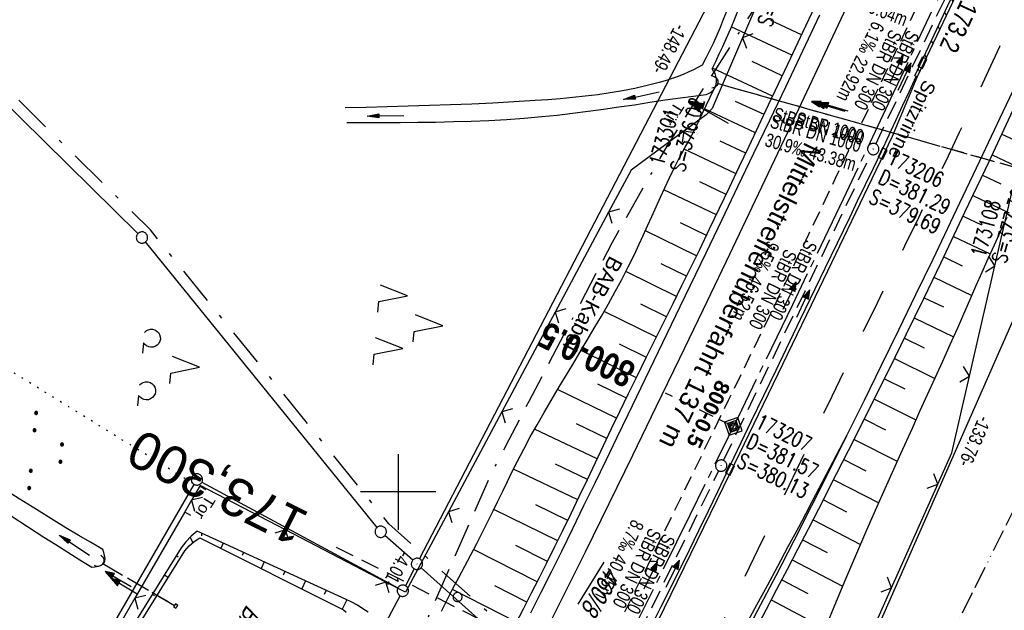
# Model space of a CAD drawing. Extents: x 508608 to 509338, y 452280 to 453218.
# Tile 27 of 29: x 509050 to 509180, y 452984 to 453063. Entities that reach past the tile are written whole.
import ezdxf
from ezdxf.enums import TextEntityAlignment as Align

# ---------------------------------------------------------------- set-up
doc = ezdxf.new("R2010")
doc.units = 0
doc.header["$LTSCALE"] = 10
doc.header["$MEASUREMENT"] = 0
for name, pattern in [('ACAD_ISO13W100', [36, 12, -3, 12, -3, 0, -3, 0, -3]), ('ACAD_ISO16W100', [73, 15, -6.5, 15, -6.5, 15, -7, 1, -7]), ('ACHSE', [5.5, 4, -0.5, 0.5, -0.5]), ('AUSGEZOGEN', [0]), ('LT00', [0]), ('LT02', [0.4, 0.2, -0.2]), ('LT03', [0.5, 0.3, -0.2]), ('LT08', [0.42, 0.2, -0.1, 0.02, -0.1]), ('LT11', [0.3, 0.2, -0.1]), ('LT12', [0.4, 0.3, -0.1]), ('LT17', [0.15, 0.1, -0.05]), ('PUNKTX2_STR', [0.6, 0.1, -0.5]), ('STRICHLINIE2', [0.375, 0.25, -0.125])]:
    doc.linetypes.add(name, pattern=pattern)
doc.layers.get('0').update_dxf_attribs({"linetype": 'LT00'})
for name, color, linetype in [('--EK_FBR', 250, 'LT00'), ('--EK_Halt-Pfeil', 4, 'LT00'), ('--EK_Haltung', 7, 'STRICHLINIE2'), ('--EK_Haltung-Text', 140, 'LT00'), ('--EK_RRB', 181, 'LT00'), ('--EK_Schacht-Text', 5, 'LT00'), ('--EK_ST-93-1', 30, 'LT17'), ('--EK_STATIONSZEICHEN', 19, 'LT00'), ('--EK_STATIONSZEICHEN_NR', 19, 'LT17'), ('--EL_DFK_AB_L', 21, 'LT00'), ('--EL_DFK_AB_P', 7, 'LT00'), ('--EL_Halt-Pfeil', 4, 'LT00'), ('--EL_Haltung', 182, 'STRICHLINIE2'), ('--EL_Haltung-Text', 182, 'LT00'), ('--EL_RRB', 181, 'LT00'), ('-AX-093', 35, 'ACHSE'), ('-ST-93-1', 250, 'LT00'), ('-STATIONSZEICHEN', 19, 'LT00'), ('-STATIONZEICHEN_NR', 19, 'LT00'), ('ABSTAND', 8, 'LT00'), ('BAB-KABEL', 220, 'ACAD_ISO16W100'), ('BAB-KABEL_TEXT', 221, 'Continuous'), ('DFK_AB_FLNR', 7, 'Continuous'), ('DFK_AB_L', 21, 'LT00'), ('DFK_AB_P', 7, 'LT00'), ('DFK_GZPKT', 250, 'LT00'), ('DFK_KATASTER', 250, 'LT00'), ('DFK_NUTZUNG', 250, 'LT00'), ('DFK_NUTZUNGSGRENZE', 70, 'PUNKTX2_STR'), ('DFK_VERMPKT', 252, 'LT00'), ('DL', 182, 'LT12'), ('DL_PFEIL', 201, 'LT00'), ('DL_TEXT', 182, 'LT00'), ('GASLTG', 250, 'ACAD_ISO13W100'), ('GEMEINDEGRENZE', 3, 'LT08'), ('MITTELSTREIFEN-Ü_LINIE', 250, 'LT11'), ('MITTELSTREIFEN-Ü_TEXT', 11, 'LT03'), ('PFEIL', 140, 'AUSGEZOGEN'), ('RINNE_TEXT', 11, 'Continuous'), ('SCHLITZRINNE', 182, 'LT00'), ('TOR_TEXT_B', 11, 'Continuous'), ('V119_AFBR_BAB', 250, 'LT00'), ('V119_BOESCH', 250, 'LT00'), ('V119_BOSCHUNG', 250, 'LT00'), ('V119_GRABEN', 250, 'LT00'), ('V119_KA_PRUF', 182, 'LT00'), ('V119_LD_MARK', 250, 'LT00'), ('V119_LG_MARK', 250, 'LT02'), ('V119_MOENCH', 182, 'LT00'), ('V119_RASTER', 250, 'LT00'), ('V119_RINNE', 182, 'LT00'), ('V119_SCHLITZR', 182, 'LT00'), ('V119_SINKK', 182, 'LT00'), ('V119_TOR', 10, 'LT00'), ('V119_UK_DURCH', 182, 'LT00'), ('V119_ZAUN', 40, 'LT00')]:
    doc.layers.add(name, color=color, linetype=linetype)
doc.styles.add('Arial', font='ARIAL.TTF')
doc.styles.add('Beschrift', font='ARIAL.TTF')
doc.styles.add('Haltungsbeschriftung', font='ARIAL.TTF', dxfattribs={"width": 0.75})
doc.styles.add('Knoten', font='ARIALBD.TTF', dxfattribs={"width": 0.8, "height": 1.8})
doc.styles.add('schachtbeschriftung', font='romans.shx', dxfattribs={"width": 0.75, "height": 2})
doc.styles.get("Standard").update_dxf_attribs({"font": 'ARIAL.TTF'})

# ---------------------------------------------------------------- blocks, each defined once
blk = doc.blocks.new('SYMB7010')
at = {"color": 0, "linetype": 'ByBlock'}
for points in [[(-0.031408, 0.499213), (-0.093728, 0.49134), (-0.15457, 0.475719), (-0.212975, 0.452595), (-0.268021, 0.422333), (-0.31884, 0.385411), (-0.36463, 0.342411), (-0.40467, 0.29401), (-0.438329, 0.240973), (-0.465074, 0.184136), (-0.484486, 0.124395), (-0.496256, 0.062692), (-0.5002, 0)], [(-0.5002, 0), (-0.496256, -0.062692), (-0.484486, -0.124395), (-0.465075, -0.184136), (-0.438329, -0.240973), (-0.404671, -0.29401), (-0.36463, -0.342411), (-0.31884, -0.385411), (-0.268021, -0.422333), (-0.212975, -0.452595), (-0.154571, -0.475719), (-0.093728, -0.49134), (-0.031408, -0.499213), (0.031408, -0.499213)], [(0.5002, 0), (0.496256, 0.062692), (0.484485, 0.124395), (0.465074, 0.184136), (0.438329, 0.240973), (0.40467, 0.29401), (0.36463, 0.342411), (0.31884, 0.385411), (0.268021, 0.422333), (0.212975, 0.452595), (0.15457, 0.475719), (0.093728, 0.49134), (0.031408, 0.499213), (-0.031408, 0.499213)], [(0.031408, -0.499213), (0.093728, -0.491341), (0.15457, -0.475719), (0.212975, -0.452595), (0.268021, -0.422333), (0.31884, -0.385411), (0.36463, -0.342411), (0.404671, -0.294011), (0.438329, -0.240974), (0.465075, -0.184136), (0.484486, -0.124395), (0.496256, -0.062692), (0.500201, 0)]]:
    blk.add_lwpolyline(points, dxfattribs=at)
blk = doc.blocks.new('SYMB0003')
at = {"color": 0, "linetype": 'ByBlock'}
for p, q in [((-0.015712, 0), (0.010166, 0.012015)), ((0, -0.021257), (-0.015712, 0)), ((0.010166, 0.012015), (0, -0.021257))]:
    blk.add_line(p, q, dxfattribs=at)
for points in [[(-0.031395, 0.499013), (-0.093691, 0.491144), (-0.154509, 0.475528), (-0.21289, 0.452414), (-0.267913, 0.422164), (-0.318712, 0.385257), (-0.364484, 0.342274), (-0.404509, 0.293893), (-0.438154, 0.240877), (-0.464888, 0.184062), (-0.484292, 0.124345), (-0.496058, 0.062667), (-0.5, 0)], [(-0.5, 0), (-0.496058, -0.062667), (-0.484292, -0.124345), (-0.464888, -0.184062), (-0.438154, -0.240877), (-0.404509, -0.293893), (-0.364485, -0.342274), (-0.318712, -0.385257), (-0.267914, -0.422164), (-0.21289, -0.452414), (-0.154509, -0.475529), (-0.093691, -0.491144), (-0.031395, -0.499014), (0.031395, -0.499014)], [(0.5, 0), (0.496057, 0.062667), (0.484292, 0.124345), (0.464888, 0.184062), (0.438153, 0.240877), (0.404509, 0.293893), (0.364484, 0.342274), (0.318712, 0.385257), (0.267913, 0.422164), (0.21289, 0.452414), (0.154509, 0.475528), (0.093691, 0.491144), (0.031395, 0.499013), (-0.031395, 0.499013)], [(0.031395, -0.499014), (0.093691, -0.491144), (0.154509, -0.475529), (0.21289, -0.452414), (0.267914, -0.422164), (0.318712, -0.385257), (0.364485, -0.342274), (0.404509, -0.293893), (0.438154, -0.240877), (0.464889, -0.184062), (0.484292, -0.124345), (0.496058, -0.062667), (0.5, 0)]]:
    blk.add_lwpolyline(points, dxfattribs=at)
blk = doc.blocks.new('SYMB7201')
at = {"color": 0, "linetype": 'ByBlock'}
for p, q in [((0, 0.385), (-0.11, 0.015)), ((-0.255, -0.385), (-0.115, -0.385)), ((0.445, -0.385), (0.585, -0.385))]:
    blk.add_line(p, q, dxfattribs=at)
for points in [[(0.25, 0.015), (0.11, 0.015), (0, 0.385)], [(-0.393816, -0.383308), (-0.416239, -0.362945), (-0.432849, -0.337617), (-0.442589, -0.308936), (-0.444836, -0.27873), (-0.439449, -0.248923), (-0.426769, -0.221415), (-0.407606, -0.197958), (-0.38318, -0.180047), (-0.355047, -0.168823), (-0.325, -0.165), (-0.294953, -0.168823), (-0.26682, -0.180047), (-0.242394, -0.197959), (-0.223231, -0.221415), (-0.210551, -0.248923), (-0.205164, -0.27873), (-0.207411, -0.308936), (-0.21715, -0.337617), (-0.233761, -0.362945), (-0.256184, -0.383308)], [(0.306185, -0.383308), (0.283761, -0.362945), (0.267151, -0.337617), (0.257411, -0.308936), (0.255164, -0.27873), (0.260552, -0.248923), (0.273231, -0.221415), (0.292394, -0.197958), (0.31682, -0.180047), (0.344953, -0.168823), (0.375, -0.165), (0.405047, -0.168823), (0.43318, -0.180047), (0.457606, -0.197959), (0.476769, -0.221415), (0.489449, -0.248923), (0.494836, -0.27873), (0.492589, -0.308936), (0.48285, -0.337617), (0.466239, -0.362945), (0.443816, -0.383308)]]:
    blk.add_lwpolyline(points, dxfattribs=at)
blk = doc.blocks.new('SYMB7111')
at = {"color": 0, "linetype": 'ByBlock'}
for p, q in [((-0.13, 0.202919), (-0.13, 0.177081)), ((-0.125, 0.172895), (-0.125, 0.207105)), ((-0.12, 0.209164), (-0.12, 0.170836)), ((-0.115, 0.170204), (-0.115, 0.209796)), ((-0.11, 0.209164), (-0.11, 0.170836)), ((-0.105, 0.172895), (-0.105, 0.207105)), ((-0.1, 0.202919), (-0.1, 0.177081)), ((-0.095, 0.189874), (-0.095, 0.190146)), ((0.1, 0.202919), (0.1, 0.177081)), ((0.105, 0.172895), (0.105, 0.207105)), ((0.11, 0.209164), (0.11, 0.170836)), ((0.115, 0.170204), (0.115, 0.209796)), ((0.12, 0.209164), (0.12, 0.170836)), ((0.125, 0.172895), (0.125, 0.207105)), ((0.13, 0.202919), (0.13, 0.177081)), ((0.135, 0.189874), (0.135, 0.190146)), ((-0.515, -0.177081), (-0.515, -0.202919)), ((-0.51, -0.207105), (-0.51, -0.172895)), ((-0.505, -0.170836), (-0.505, -0.209164)), ((-0.5, -0.209796), (-0.5, -0.170204)), ((-0.495, -0.170836), (-0.495, -0.209164)), ((-0.49, -0.207105), (-0.49, -0.172895)), ((-0.485, -0.177081), (-0.485, -0.202919)), ((-0.48, -0.190126), (-0.48, -0.189854)), ((-0.285, -0.177081), (-0.285, -0.202919)), ((-0.28, -0.207105), (-0.28, -0.172895)), ((-0.275, -0.170836), (-0.275, -0.209164)), ((-0.27, -0.209796), (-0.27, -0.170204)), ((-0.265, -0.170836), (-0.265, -0.209164)), ((-0.26, -0.207105), (-0.26, -0.172895)), ((-0.255, -0.177081), (-0.255, -0.202919)), ((-0.25, -0.190126), (-0.25, -0.189854)), ((0.255, -0.177081), (0.255, -0.202919)), ((0.26, -0.207105), (0.26, -0.172895)), ((0.265, -0.170836), (0.265, -0.209164)), ((0.27, -0.209796), (0.27, -0.170204)), ((0.275, -0.170836), (0.275, -0.209164)), ((0.28, -0.207105), (0.28, -0.172895)), ((0.285, -0.177081), (0.285, -0.202919)), ((0.29, -0.190126), (0.29, -0.189854)), ((0.485, -0.177081), (0.485, -0.202919)), ((0.49, -0.207105), (0.49, -0.172895)), ((0.495, -0.170836), (0.495, -0.209164)), ((0.5, -0.209796), (0.5, -0.170204)), ((0.505, -0.170836), (0.505, -0.209164)), ((0.51, -0.207105), (0.51, -0.172895)), ((0.515, -0.177081), (0.515, -0.202919)), ((0.52, -0.190126), (0.52, -0.189854))]:
    blk.add_line(p, q, dxfattribs=at)
for points in [[(-0.095, 0.19), (-0.096981, 0.198678), (-0.10253, 0.205637), (-0.11055, 0.209499), (-0.11945, 0.209499), (-0.12747, 0.205637), (-0.133019, 0.198678), (-0.135, 0.19), (-0.133019, 0.181322), (-0.12747, 0.174363), (-0.11945, 0.170501), (-0.11055, 0.170501), (-0.10253, 0.174363), (-0.096981, 0.181322), (-0.095, 0.19)], [(0.135, 0.19), (0.133019, 0.198678), (0.12747, 0.205637), (0.11945, 0.209499), (0.11055, 0.209499), (0.10253, 0.205637), (0.096981, 0.198678), (0.095, 0.19), (0.096981, 0.181322), (0.10253, 0.174363), (0.11055, 0.170501), (0.11945, 0.170501), (0.12747, 0.174363), (0.133019, 0.181322), (0.135, 0.19)], [(-0.48, -0.19), (-0.481981, -0.181322), (-0.48753, -0.174363), (-0.49555, -0.170501), (-0.50445, -0.170501), (-0.51247, -0.174363), (-0.518019, -0.181322), (-0.52, -0.19), (-0.518019, -0.198678), (-0.51247, -0.205637), (-0.50445, -0.209499), (-0.49555, -0.209499), (-0.48753, -0.205637), (-0.481981, -0.198678), (-0.48, -0.19)], [(-0.25, -0.19), (-0.251981, -0.181322), (-0.25753, -0.174363), (-0.26555, -0.170501), (-0.27445, -0.170501), (-0.28247, -0.174363), (-0.288019, -0.181322), (-0.29, -0.19), (-0.288019, -0.198678), (-0.28247, -0.205637), (-0.27445, -0.209499), (-0.26555, -0.209499), (-0.25753, -0.205637), (-0.251981, -0.198678), (-0.25, -0.19)], [(0.29, -0.19), (0.288019, -0.181322), (0.28247, -0.174363), (0.27445, -0.170501), (0.26555, -0.170501), (0.25753, -0.174363), (0.251981, -0.181322), (0.25, -0.19), (0.251981, -0.198678), (0.25753, -0.205637), (0.26555, -0.209499), (0.27445, -0.209499), (0.28247, -0.205637), (0.288019, -0.198678), (0.29, -0.19)], [(0.52, -0.19), (0.518019, -0.181322), (0.51247, -0.174363), (0.50445, -0.170501), (0.49555, -0.170501), (0.48753, -0.174363), (0.481981, -0.181322), (0.48, -0.19), (0.481981, -0.198678), (0.48753, -0.205637), (0.49555, -0.209499), (0.50445, -0.209499), (0.51247, -0.205637), (0.518019, -0.198678), (0.52, -0.19)]]:
    blk.add_lwpolyline(points, dxfattribs=at)
blk = doc.blocks.new('SYMB7221')
at = {"color": 0, "linetype": 'ByBlock'}
for p, q in [((0, 0.435), (-0.11, 0.065)), ((0.11, 0.065), (0, 0.435)), ((0.25, 0.065), (0.11, 0.065)), ((-0.35, -0.065), (-0.46, -0.435)), ((0.35, -0.065), (0.24, -0.435))]:
    blk.add_line(p, q, dxfattribs=at)
for points in [[(-0.1, -0.435), (-0.24, -0.435), (-0.35, -0.065)], [(0.6, -0.435), (0.46, -0.435), (0.35, -0.065)]]:
    blk.add_lwpolyline(points, dxfattribs=at)
blk = doc.blocks.new('Pfreil3')
at = {"layer": 'PFEIL'}
blk.add_hatch(color=256, dxfattribs=at).paths.add_polyline_path([(-1.55, 0.27), (-1.55, -0.27), (0, 0)])
for p, q in [((-1.55, 0), (-4.83, 0)), ((-1.55, -0.27), (-1.55, 0.27)), ((-1.55, 0.27), (0, 0)), ((0, 0), (-1.55, -0.27))]:
    blk.add_line(p, q, dxfattribs=at)
blk = doc.blocks.new('SYMB0070')
at = {"color": 0, "linetype": 'ByBlock'}
for p, q in [((-0.5, 0), (0.2, 0)), ((0.5, 0), (0.2, 0.1)), ((0.2, 0.1), (0.2, 0)), ((0.468, 0), (0.21, 0.086)), ((0.21, 0.086), (0.21, -0.086)), ((0.21, -0.086), (0.468, 0)), ((0.22, -0.072), (0.437, 0)), ((0.23, -0.058), (0.405, 0)), ((0.24, -0.045), (0.374, 0)), ((0.342, 0), (0.25, 0.031)), ((0.25, 0.031), (0.25, -0.031)), ((0.25, -0.031), (0.342, 0)), ((0.26, -0.017), (0.31, 0)), ((0.27, -0.003), (0.279, 0))]:
    blk.add_line(p, q, dxfattribs=at)
for points in [[(0.2, 0), (0.2, -0.1), (0.5, 0)], [(0.437, 0), (0.22, 0.072), (0.22, -0.072)], [(0.405, 0), (0.23, 0.058), (0.23, -0.058)], [(0.374, 0), (0.24, 0.045), (0.24, -0.045)], [(0.31, 0), (0.26, 0.017), (0.26, -0.017)], [(0.279, 0), (0.27, 0.003), (0.27, -0.003)]]:
    blk.add_lwpolyline(points, dxfattribs=at)
blk = doc.blocks.new('SYMB0024')
at = {"color": 0, "linetype": 'ByBlock'}
for p, q in [((-0.5, 0.5), (0, 0)), ((0, 0), (0.5, 0.5))]:
    blk.add_line(p, q, dxfattribs=at)
blk = doc.blocks.new('SYMB0652')
at = {"color": 0, "linetype": 'ByBlock'}
blk.add_lwpolyline([(-0.15, -0.075), (0.15, -0.075), (0.15, 0.075), (-0.15, 0.075), (-0.15, -0.075)], dxfattribs=at)
blk = doc.blocks.new('SYMB1107')
at = {"color": 0, "linetype": 'ByBlock'}
for points in [[(-0.2, 0), (-0.196157, 0.039018), (-0.184776, 0.076537), (-0.166294, 0.111114), (-0.141421, 0.141421), (-0.111114, 0.166294), (-0.076537, 0.184776), (-0.039018, 0.196157), (0, 0.2)], [(0, 0.2), (0.039018, 0.196157), (0.076537, 0.184776), (0.111114, 0.166294), (0.141421, 0.141421), (0.166294, 0.111114), (0.184776, 0.076537), (0.196157, 0.039018), (0.2, 0)]]:
    blk.add_lwpolyline(points, dxfattribs=at)
blk = doc.blocks.new('Netzknoten_SYMB')
at = {"flags": 128}
blk.add_lwpolyline([(0, -0.864), (0.864, 0), (0, 0.864), (-0.864, 0)], close=True, dxfattribs=at)
blk.add_circle((0, 0), 0.36)

msp = doc.modelspace()

# ---------------------------------------------------------------- hatches: boundary and pattern name
at = {"layer": 'SCHLITZRINNE'}
h = msp.add_hatch(dxfattribs=at)
h.set_pattern_fill('ANSI31', color=256, scale=13, angle=251.6735466, style=0)
h.paths.add_polyline_path([(509185.77, 453091.64), (509185.41, 453091.8), (509184.16, 453089.06), (509182.48, 453085.37), (509180.79, 453081.69), (509179.11, 453078), (509177.41, 453074.32), (509176.62, 453072.62), (509176.97, 453072.46), (509181.23, 453081.66)])
h.paths.add_polyline_path([(509176.41, 453071.23), (509176.05, 453071.4), (509175.7, 453070.64), (509175.66, 453070.54), (509176.01, 453070.38), (509176.04, 453070.43)])
h.paths.add_polyline_path([(509175.44, 453069.16), (509175.09, 453069.32), (509174.25, 453067.54), (509172.79, 453064.43), (509171.33, 453061.33), (509169.87, 453058.23), (509169.55, 453057.55), (509169.88, 453057.39)])
h.paths.add_polyline_path([(509169.31, 453056.17), (509168.97, 453056.33), (509168.4, 453055.12), (509168.57, 453055.04), (509168.73, 453054.96)])

# ---------------------------------------------------------------- linework, layer by layer
at = {"layer": '--EK_FBR'}
for points in [[(509117.58, 452983.99), (509118.94, 452986.71), (509120.3, 452989.43), (509121.65, 452992.16), (509123.13, 452995.17), (509124.6, 452998.19), (509126.07, 453001.21), (509127.53, 453004.23), (509128.99, 453007.25), (509130.45, 453010.28), (509133.88, 453017.42), (509137.32, 453024.56), (509140.76, 453031.7), (509142.88, 453036.09), (509144.99, 453040.49), (509147.1, 453044.88), (509149.21, 453049.28), (509151.31, 453053.68), (509153.58, 453058.45), (509155.83, 453063.22)], [(509146.05, 452981.3), (509147.64, 452984.33), (509150.03, 452988.95), (509152.41, 452993.57), (509154.76, 452998.2), (509157.1, 453002.85), (509159.42, 453007.5)]]:
    msp.add_lwpolyline(points, dxfattribs=at)
at = {"layer": '--EK_FBR', "color": 2}
msp.add_lwpolyline([(509159.42, 453007.5), (509161.72, 453012.16), (509164.01, 453016.82), (509166.29, 453021.5), (509168.55, 453026.17), (509170.81, 453030.86), (509173.92, 453037.36), (509177.02, 453043.87), (509180.11, 453050.39), (509183.17, 453056.92)], dxfattribs=at)
at = {"layer": '--EK_Haltung'}
for p, q in [((509163.23, 453046.1), (509172.43, 453065.44)), ((509182.57, 453042.74), (509142.26, 453054.1)), ((509143.09, 453004.17), (509162.58, 453044.75)), ((509125.34, 452967.82), (509142.44, 453002.82)), ((509060.92, 452990.51), (509070.4, 452984.98))]:
    msp.add_line(p, q, dxfattribs=at)
at = {"layer": '--EK_RRB'}
msp.add_lwpolyline([(509096.03, 452984.06), (509095.33, 452984.54), (509094.61, 452984.99), (509093.87, 452985.4), (509093.11, 452985.77), (509073.39, 452994.8), (509072.61, 452994.13), (509071.9, 452993.39), (509071.27, 452992.59), (509064.35, 452981.44)], dxfattribs=at)
at = {"layer": '--EK_ST-93-1', "ltscale": 2.5}
msp.add_line((509127.58, 452974.71), (509091.82, 452992.65), dxfattribs=at)
at = {"layer": '--EK_STATIONSZEICHEN_NR', "ltscale": 2}
msp.add_line((509144.39, 453008.68), (509135.4, 453013.07), dxfattribs=at)
at = {"layer": '--EL_DFK_AB_L'}
for p, q in [((509102.84, 452991.13), (509170.68, 453121.53)), ((509147.49, 452945.65), (509200.73, 453066.72)), ((509052.16, 452964.96), (509072.99, 453001.01)), ((509074.02, 453001.3), (509099.96, 452987.28)), ((509102.14, 452989.81), (509100.97, 452987.58)), ((509134.4, 452961.88), (509103.05, 452989.97)), ((509080.33, 452949.06), (509100.27, 452986.26))]:
    msp.add_line(p, q, dxfattribs=at)
at = {"layer": '--EL_Haltung'}
for p, q in [((509163.23, 453046.1), (509172.43, 453065.44)), ((509182.57, 453042.74), (509142.26, 453054.1)), ((509143.09, 453004.17), (509162.58, 453044.75)), ((509125.34, 452967.82), (509142.44, 453002.82)), ((509060.92, 452990.51), (509070.4, 452984.98))]:
    msp.add_line(p, q, dxfattribs=at)
at = {"layer": '--EL_RRB'}
msp.add_lwpolyline([(509096.03, 452984.06), (509095.33, 452984.54), (509094.61, 452984.99), (509093.87, 452985.4), (509093.11, 452985.77), (509073.39, 452994.8), (509072.61, 452994.13), (509071.9, 452993.39), (509071.27, 452992.59), (509064.35, 452981.44)], dxfattribs=at)
at = {"layer": '-AX-093', "ltscale": 0.2}
msp.add_lwpolyline([(509172.12, 453066.87), (509165.55, 453052.82), (509158.91, 453038.8), (509152.21, 453024.81), (509145.45, 453010.85), (509138.63, 452996.92), (509131.74, 452983.02), (509124.78, 452969.15), (509117.76, 452955.32), (509111.16, 452942.5), (509104, 452928.73), (509096.77, 452915.01), (509089.47, 452901.32), (509082.1, 452887.67), (509074.66, 452874.06), (509067.14, 452860.49), (509059.56, 452846.96), (509051.91, 452833.46), (509044.19, 452820.01), (509036.4, 452806.6), (509028.54, 452793.22), (509020.61, 452779.89), (509012.61, 452766.6), (509004.55, 452753.35)], dxfattribs=at)
at = {"layer": 'BAB-KABEL', "ltscale": 0.03, "flags": 128}
msp.add_lwpolyline([(509190.65, 453157.76), (509176.33, 453125.19), (509165.06, 453100.23), (509153.55, 453075.09), (509148.01, 453065.44), (509135.55, 453045.81), (509128.34, 453033.07), (509117.31, 453012), (509114.66, 453006.92), (509112.34, 453002.5), (509098.17, 452970.21), (509087.82, 452945.93), (509068.41, 452910.7), (509057.01, 452890.43), (509045.18, 452869.95), (509035.91, 452855), (509027.04, 452839.79), (508937.35, 452697.26), (508924.42, 452675.35), (508908.21, 452648.44), (508891.3, 452622.22), (508871.47, 452591.87), (508849.05, 452558.76), (508826.97, 452526.86), (508801.72, 452487.7), (508789.67, 452493.61), (508767.91, 452468.51), (508776.27, 452454.53), (508770.9, 452446.66), (508758.42, 452428.43), (508739.68, 452403.76), (508729.29, 452388.82), (508718.54, 452373.23), (508713.23, 452365.42)], dxfattribs=at)
at = {"layer": 'DFK_AB_L'}
for p, q in [((509102.84, 452991.13), (509170.68, 453121.53)), ((509147.49, 452945.65), (509200.73, 453066.72)), ((509052.16, 452964.96), (509072.99, 453001.01)), ((509074.02, 453001.3), (509099.96, 452987.28)), ((509102.14, 452989.81), (509100.97, 452987.58)), ((509134.4, 452961.88), (509103.05, 452989.97)), ((509080.33, 452949.06), (509100.27, 452986.26))]:
    msp.add_line(p, q, dxfattribs=at)
at = {"layer": 'DFK_KATASTER'}
for p, q in [((509025.79, 453073.39), (509065.56, 453034.24)), ((509097.23, 452995.31), (509066.56, 453033.13)), ((509101.93, 452990.97), (509098.26, 452994.23))]:
    msp.add_line(p, q, dxfattribs=at)
at = {"layer": 'DFK_NUTZUNGSGRENZE', "ltscale": 0.2}
msp.add_line((509072.8, 453001.14), (508998.58, 453047.03), dxfattribs=at)
at = {"layer": 'DL'}
for p, q in [((509182.57, 453042.74), (509142.26, 453054.1)), ((509060.92, 452990.51), (509070.4, 452984.98))]:
    msp.add_line(p, q, dxfattribs=at)
at = {"layer": 'GASLTG', "ltscale": 0.025, "flags": 128}
msp.add_lwpolyline([(509226.79, 453135.43), (509237.82, 453121.89), (509240.24, 453119.27), (509241.22, 453115.74), (509239.95, 453112.7), (509210.11, 453054.13), (509188.06, 453010.87), (509170.98, 452976.53), (509152.69, 452940.89), (509135.88, 452907.72), (509116.92, 452864.45), (509106.4, 452843.36), (509102.71, 452835.21), (509092.6, 452810.94), (509087.26, 452801.17), (509068.23, 452761.71), (509055.97, 452732.48), (509035.03, 452684.33), (509019.67, 452648.58), (509006.01, 452617.99), (508993.89, 452590.51), (508979.72, 452560.34), (508968.55, 452534.82), (508961.63, 452518.91), (508951.17, 452494.56), (508923.79, 452434.72), (508907.28, 452394.98), (508899.54, 452376.18), (508889.01, 452350.91), (508877.03, 452320.58)], dxfattribs=at)
at = {"layer": 'GEMEINDEGRENZE', "ltscale": 2.5, "flags": 128}
msp.add_lwpolyline([(509218.57, 452873.28), (509215.54, 452876.09), (509168.62, 452920.03), (509151.23, 452942.12), (509148.39, 452945.86), (509136.07, 452962.4), (509103.49, 452991.59), (509098.79, 452995.77), (509067.2, 453034.72), (509026.27, 453075.03), (509012.82, 453086.29)], dxfattribs=at)
at = {"layer": 'MITTELSTREIFEN-Ü_LINIE', "flags": 128}
msp.add_lwpolyline([(509182.44, 453094.2), (509180.99, 453091.02), (509179.54, 453087.83), (509178.08, 453084.65), (509176.63, 453081.46), (509175.17, 453078.28), (509173.71, 453075.1), (509172.24, 453071.92), (509170.71, 453068.63), (509169.16, 453065.35), (509167.62, 453062.06), (509166.07, 453058.78), (509164.51, 453055.51), (509162.95, 453052.23), (509161.4, 453048.95), (509159.64, 453045.24), (509157.87, 453041.54), (509156.11, 453037.83), (509154.34, 453034.13), (509152.57, 453030.43), (509150.8, 453026.73), (509149.03, 453023.07), (509147.25, 453019.41), (509145.47, 453015.75), (509143.69, 453012.1), (509141.91, 453008.44), (509140.13, 453004.79), (509138.36, 453001.16), (509136.6, 452997.54), (509134.83, 452993.92), (509133.06, 452990.3), (509131.28, 452986.69), (509129.31, 452982.69), (509127.33, 452978.69), (509125.33, 452974.7), (509123.34, 452970.71)], dxfattribs=at)
at = {"layer": 'SCHLITZRINNE'}
msp.add_lwpolyline([(509168.73, 453054.96), (509176.04, 453070.43), (509181.23, 453081.66), (509186.19, 453092.56)], dxfattribs=at)
at = {"layer": 'V119_AFBR_BAB'}
for points in [[(509117.58, 452983.99), (509118.94, 452986.71), (509120.3, 452989.43), (509121.65, 452992.16), (509123.13, 452995.17), (509124.6, 452998.19), (509126.07, 453001.21), (509127.53, 453004.23), (509128.99, 453007.25), (509130.45, 453010.28), (509133.88, 453017.42), (509137.32, 453024.56), (509140.76, 453031.7), (509142.88, 453036.09), (509144.99, 453040.49), (509147.1, 453044.88), (509149.21, 453049.28), (509151.31, 453053.68), (509153.58, 453058.45), (509155.83, 453063.22)], [(509146.05, 452981.3), (509147.64, 452984.33), (509150.03, 452988.95), (509152.41, 452993.57), (509154.76, 452998.2), (509157.1, 453002.85), (509159.42, 453007.5)]]:
    msp.add_lwpolyline(points, dxfattribs=at)
at = {"layer": 'V119_AFBR_BAB', "color": 0}
msp.add_lwpolyline([(509159.42, 453007.5), (509161.72, 453012.16), (509164.01, 453016.82), (509166.29, 453021.5), (509168.55, 453026.17), (509170.81, 453030.86), (509173.92, 453037.36), (509177.02, 453043.87), (509180.11, 453050.39), (509183.17, 453056.92)], dxfattribs=at)
at = {"layer": 'V119_BOESCH'}
for points in [[(509115.54, 452982.48), (509116.59, 452984.51), (509117.63, 452986.55), (509118.67, 452988.59), (509119.7, 452990.63), (509120.72, 452992.68), (509121.82, 452994.91), (509122.9, 452997.15), (509123.98, 452999.4), (509125.05, 453001.65), (509126.12, 453003.9), (509127.19, 453006.14), (509128.26, 453008.39), (509129.34, 453010.64), (509130.5, 453013.03), (509131.67, 453015.42), (509132.85, 453017.81), (509134.03, 453020.19), (509135.21, 453022.57), (509136.4, 453024.96), (509137.57, 453027.34), (509138.75, 453029.73), (509139.92, 453032.12), (509141.24, 453034.85), (509142.56, 453037.59), (509143.86, 453040.33), (509145.16, 453043.07), (509146.46, 453045.82), (509147.75, 453048.56), (509149.05, 453051.31), (509150.34, 453054.06), (509151.97, 453057.5), (509153.59, 453060.93), (509155.22, 453064.37)], [(509105.73, 452984.19), (509106.49, 452985.7), (509107.26, 452987.2), (509108.05, 452988.69), (509108.84, 452990.18), (509109.62, 452991.68), (509110.41, 452993.17), (509111.18, 452994.68), (509111.94, 452996.18), (509112.58, 452997.49), (509113.21, 452998.79), (509113.84, 453000.1), (509114.47, 453001.41), (509115.11, 453002.71), (509115.76, 453004.01), (509116.62, 453005.66), (509117.5, 453007.29), (509118.4, 453008.91), (509119.32, 453010.52), (509120.26, 453012.13), (509121.2, 453013.72), (509122.16, 453015.32), (509123.12, 453016.91), (509124.07, 453018.5), (509125.03, 453020.1), (509125.97, 453021.7), (509126.91, 453023.3), (509127.83, 453024.91), (509128.73, 453026.54), (509129.61, 453028.17), (509130.46, 453029.81), (509131.28, 453031.48), (509131.88, 453032.73), (509132.46, 453033.98), (509133.03, 453035.24), (509133.59, 453036.51), (509134.16, 453037.77), (509134.72, 453039.04), (509135.3, 453040.3), (509135.89, 453041.55), (509136.5, 453042.79), (509137.13, 453044.03), (509137.57, 453044.86), (509138.02, 453045.7), (509138.47, 453046.53), (509138.92, 453047.37), (509139.35, 453048.21), (509139.77, 453049.06), (509141.79, 453053.31)], [(509147.35, 452981.8), (509148.75, 452984.46), (509150.14, 452987.12), (509151.53, 452989.78), (509152.92, 452992.44), (509154.31, 452995.1), (509155.69, 452997.77), (509158.05, 453002.39), (509160.4, 453007.02), (509162.72, 453011.66), (509165.03, 453016.31), (509167.31, 453020.97), (509169.58, 453025.64), (509171.83, 453030.32), (509175.04, 453037.05), (509178.23, 453043.8), (509181.38, 453050.56)], [(509180.6, 453036.36), (509179.74, 453034.55), (509178.9, 453032.72), (509178.08, 453030.89), (509177.26, 453029.06), (509176.45, 453027.22), (509175.65, 453025.38), (509174.84, 453023.54), (509174.03, 453021.7), (509173.04, 453019.48), (509172.05, 453017.27), (509171.05, 453015.06), (509170.04, 453012.85), (509169.03, 453010.64), (509168.03, 453008.43), (509166.51, 453005.06), (509165, 453001.69), (509163.5, 452998.32), (509162.02, 452994.93), (509160.55, 452991.54), (509159.1, 452988.15), (509157.68, 452984.74), (509156.84, 452982.72)], [(509096.03, 452984.06), (509095.33, 452984.54), (509094.61, 452984.99), (509093.87, 452985.4), (509093.11, 452985.77), (509073.39, 452994.8), (509072.61, 452994.13), (509071.9, 452993.39), (509071.27, 452992.59), (509064.35, 452981.44)], [(509064.9, 452981.11), (509071.75, 452992.19), (509072.35, 452992.85), (509073.02, 452993.43), (509073.75, 452993.94), (509092.76, 452984.4), (509093.14, 452984.09)]]:
    msp.add_lwpolyline(points, dxfattribs=at)
at = {"layer": 'V119_BOSCHUNG'}
for p, q in [((509153.42, 453060.56), (509149.34, 453062.48)), ((509152.13, 453057.85), (509144.11, 453061.62)), ((509150.85, 453055.14), (509146.87, 453057.01)), ((509149.57, 453052.42), (509141.63, 453056.16)), ((509148.44, 453050.02), (509144.67, 453051.72)), ((509147.29, 453047.58), (509140.57, 453050.74)), ((509179.9, 453047.39), (509182.51, 453046.21)), ((509144.73, 453042.15), (509137.86, 453045.4)), ((509146.02, 453044.87), (509142.64, 453046.46)), ((509178.64, 453044.68), (509182.57, 453042.81)), ((509177.37, 453041.97), (509179.79, 453040.83)), ((509142.14, 453036.71), (509135.19, 453040.05)), ((509143.44, 453039.43), (509139.96, 453041.09)), ((509176.09, 453039.27), (509180.9, 453036.98)), ((509174.81, 453036.56), (509177.21, 453035.41)), ((509140.83, 453034), (509137.39, 453035.66)), ((509139.51, 453031.29), (509132.74, 453034.6)), ((509173.52, 453033.85), (509178.37, 453031.54)), ((509172.23, 453031.14), (509174.69, 453029.97)), ((509138.19, 453028.58), (509134.83, 453030.23)), ((509136.86, 453025.89), (509130.15, 453029.2)), ((509170.93, 453028.44), (509175.94, 453026.05)), ((509169.63, 453025.74), (509172.18, 453024.52)), ((509135.53, 453023.21), (509132.13, 453024.88)), ((509134.19, 453020.52), (509127.27, 453023.93)), ((509168.33, 453023.05), (509173.51, 453020.54)), ((509132.86, 453017.83), (509129.31, 453019.58)), ((509167.02, 453020.37), (509169.65, 453019.08)), ((509131.54, 453015.14), (509124.22, 453018.74)), ((509165.7, 453017.67), (509171.04, 453015.05)), ((509130.22, 453012.45), (509126.44, 453014.3)), ((509164.38, 453014.99), (509167.09, 453013.65)), ((509128.92, 453009.77), (509121.11, 453013.56)), ((509163.05, 453012.31), (509168.55, 453009.57)), ((509127.64, 453007.08), (509123.6, 453009.01)), ((509161.72, 453009.64), (509164.51, 453008.23)), ((509126.35, 453004.38), (509118.07, 453008.32)), ((509160.37, 453006.96), (509166.07, 453004.09)), ((509125.07, 453001.67), (509120.85, 453003.68)), ((509159.02, 453004.29), (509161.93, 453002.81)), ((509123.77, 452998.96), (509115.26, 453003.02)), ((509157.67, 453001.63), (509163.62, 452998.58)), ((509122.46, 452996.23), (509118.21, 452998.29)), ((509156.3, 452998.97), (509159.35, 452997.39)), ((509121.13, 452993.51), (509112.67, 452997.67)), ((509154.93, 452996.3), (509161.21, 452993.06)), ((509073.98, 452994.52), (509073.96, 452994.18)), ((509072.48, 452994.01), (509072.82, 452993.27)), ((509076.82, 452993.23), (509076.51, 452992.55)), ((509153.55, 452993.65), (509156.78, 452991.97)), ((509079.55, 452991.98), (509079.37, 452991.59)), ((509118.42, 452988.09), (509109.99, 452992.37)), ((509119.78, 452990.79), (509115.57, 452992.9)), ((509070.65, 452991.59), (509070.9, 452991.4)), ((509082.27, 452990.73), (509081.88, 452989.86)), ((509152.17, 452991), (509158.83, 452987.51)), ((509085, 452989.48), (509084.78, 452989)), ((509069.05, 452989.01), (509069.58, 452988.68)), ((509087.73, 452988.23), (509087.25, 452987.16)), ((509150.78, 452988.35), (509154.23, 452986.54)), ((509090.46, 452986.98), (509090.2, 452986.4)), ((509115.68, 452982.74), (509107.2, 452987.07)), ((509117.05, 452985.41), (509112.82, 452987.57)), ((509067.47, 452986.46), (509067.74, 452986.3)), ((509093.23, 452985.72), (509092.57, 452984.49)), ((509149.39, 452985.69), (509156.51, 452981.93))]:
    msp.add_line(p, q, dxfattribs=at)
at = {"layer": 'V119_GRABEN'}
for points in [[(509153.24, 453074.3), (509152.69, 453074.64), (509152.09, 453074.9), (509151.46, 453075.07), (509150.82, 453075.14), (509150.17, 453075.13), (509149.53, 453075.02), (509148.48, 453073.58), (509147.49, 453072.09), (509146.58, 453070.56), (509145.73, 453068.99), (509144.96, 453067.38), (509144.26, 453065.74), (509143.86, 453064.69), (509143.46, 453063.64), (509143.05, 453062.59), (509142.63, 453061.55), (509142.18, 453060.52), (509141.73, 453059.52), (509141.25, 453058.53), (509140.77, 453057.55), (509140.27, 453056.56)], [(509141.57, 453056.05), (509142.04, 453057.04), (509142.51, 453058.03), (509142.97, 453059.03), (509143.42, 453060.03), (509144.03, 453061.42), (509144.62, 453062.82), (509145.2, 453064.22), (509145.77, 453065.63), (509147.01, 453068.34), (509148.34, 453071), (509149.76, 453073.62), (509150.29, 453073.77), (509150.84, 453073.84), (509151.39, 453073.83), (509151.94, 453073.74), (509152.46, 453073.56), (509152.96, 453073.31)], [(509140.27, 453056.56), (509139.68, 453056.25), (509139.09, 453055.93), (509138.49, 453055.64), (509137.72, 453055.3), (509136.95, 453055), (509136.16, 453054.73), (509135.36, 453054.48), (509134.56, 453054.24), (509132.95, 453053.83), (509131.33, 453053.46), (509129.7, 453053.14), (509128.07, 453052.87), (509126.42, 453052.63), (509124.77, 453052.43), (509123.11, 453052.25), (509121.46, 453052.1), (509119.8, 453051.97), (509118.13, 453051.85), (509115.33, 453051.68), (509112.54, 453051.53), (509109.74, 453051.4), (509106.94, 453051.28), (509104.15, 453051.19), (509101.35, 453051.1), (509098.56, 453051.02), (509095.76, 453050.95), (509092.97, 453050.89)], [(509093.21, 453048.95), (509095.56, 453048.95), (509097.91, 453048.95), (509100.26, 453048.96), (509102.61, 453048.98), (509104.96, 453049.01), (509107.31, 453049.06), (509109.65, 453049.13), (509111.99, 453049.23), (509114.33, 453049.36), (509116.67, 453049.53), (509119.01, 453049.73), (509121.06, 453049.94), (509123.1, 453050.17), (509125.15, 453050.43), (509127.19, 453050.71), (509129.23, 453051.01), (509131.27, 453051.31), (509133.31, 453051.63), (509135.35, 453051.95), (509140.8, 453052.66), (509141.08, 453052.79), (509141.35, 453052.94), (509141.59, 453053.11), (509141.79, 453053.31), (509141.92, 453053.52), (509142.02, 453053.75), (509142.1, 453053.99), (509142.15, 453054.36), (509142.15, 453054.73), (509142.08, 453055.08), (509141.95, 453055.42), (509141.77, 453055.74), (509141.57, 453056.05)], [(509060.9, 452992.36), (509059.26, 452993.33), (509057.63, 452994.3), (509056, 452995.27), (509054.38, 452996.26), (509052.11, 452997.66), (509049.85, 452999.08), (509047.61, 453000.51), (509045.37, 453001.96), (509043.13, 453003.42), (509040.91, 453004.89), (509038.68, 453006.36), (509036.46, 453007.84), (509034.24, 453009.31), (509031.33, 453011.22), (509028.42, 453013.13), (509025.5, 453015.03), (509022.59, 453016.93), (509019.67, 453018.83), (509016.75, 453020.72)], [(509016.59, 453019.08), (509019.48, 453017.09), (509022.37, 453015.1), (509025.26, 453013.11), (509028.14, 453011.12), (509031.02, 453009.12), (509033.9, 453007.12), (509036.02, 453005.64), (509038.13, 453004.16), (509040.25, 453002.69), (509042.37, 453001.21), (509044.49, 452999.75), (509046.63, 452998.3), (509048.77, 452996.86), (509050.92, 452995.44), (509053.08, 452994.03), (509054.67, 452993.02), (509056.26, 452992.02), (509057.86, 452991.03), (509059.45, 452990.04)], [(509059.45, 452990.04), (509059.87, 452990.1), (509060.27, 452990.18), (509060.62, 452990.28), (509060.9, 452990.42), (509061.1, 452990.62), (509061.19, 452990.88), (509061.2, 452991.2), (509061.13, 452991.57), (509061.03, 452991.96), (509060.9, 452992.36)]]:
    msp.add_lwpolyline(points, dxfattribs=at)
at = {"layer": 'V119_LD_MARK'}
msp.add_line((509154.35, 452997.9), (509159.42, 453007.5), dxfattribs=at)
for points in [[(509118.46, 452979.33), (509121.64, 452985.71), (509124.8, 452992.09), (509127.94, 452998.49), (509131.07, 453004.89), (509134.18, 453011.3), (509137.28, 453017.72), (509140.37, 453024.14), (509143.45, 453030.56), (509151.98, 453048.5), (509160.42, 453066.47)], [(509154.35, 452997.9), (509152.98, 452995.31), (509151.6, 452992.73), (509150.23, 452990.14), (509148.84, 452987.56), (509147.45, 452984.99), (509146.05, 452982.42)]]:
    msp.add_lwpolyline(points, dxfattribs=at)
at = {"layer": 'V119_LG_MARK', "ltscale": 3, "flags": 128}
msp.add_lwpolyline([(509124.43, 452945.91), (509126.36, 452949.72), (509128.29, 452953.52), (509130.22, 452957.33), (509132.15, 452961.13), (509134.07, 452964.94), (509135.73, 452968.23), (509137.38, 452971.52), (509139.03, 452974.82), (509140.67, 452978.11), (509142.3, 452981.41), (509144.1, 452985.08), (509145.89, 452988.74), (509147.67, 452992.42), (509149.45, 452996.09), (509151.23, 452999.77), (509153.3, 453004.07), (509155.38, 453008.38), (509157.46, 453012.69), (509159.54, 453017), (509161.62, 453021.31), (509163.44, 453025.07), (509165.27, 453028.83), (509167.09, 453032.59), (509168.91, 453036.36), (509170.72, 453040.12), (509172.53, 453043.89), (509174.33, 453047.66), (509176.11, 453051.44), (509177.89, 453055.22), (509179.65, 453059.01), (509181.4, 453062.81), (509183.13, 453066.61), (509184.01, 453068.57), (509184.89, 453070.52), (509185.76, 453072.47), (509186.64, 453074.43), (509187.53, 453076.37), (509188.43, 453078.32), (509189.27, 453080.12), (509190.12, 453081.92), (509190.97, 453083.72), (509191.83, 453085.52), (509192.68, 453087.31), (509193.53, 453089.11), (509194.85, 453091.91), (509196.14, 453094.72), (509197.43, 453097.53), (509198.71, 453100.34), (509199.98, 453103.16), (509201.24, 453105.98), (509202.5, 453108.81), (509203.76, 453111.63), (509208.98, 453123.34), (509214.21, 453135.05), (509217.05, 453141.44)], dxfattribs=at)
at = {"layer": 'V119_MOENCH'}
msp.add_lwpolyline([(509070.27, 452984.77), (509070.59, 452984.6), (509070.82, 452984.98), (509070.53, 452985.18), (509070.27, 452984.77)], dxfattribs=at)
at = {"layer": 'V119_RASTER'}
for p, q in [((509100, 453005), (509100, 452995)), ((509105, 453000), (509095, 453000))]:
    msp.add_line(p, q, dxfattribs=at)
at = {"layer": 'V119_RINNE'}
for points in [[(509127.41, 452968.73), (509135.26, 452984.67), (509143.97, 453002.48), (509154.72, 453024.78), (509165.44, 453047.13), (509168.73, 453054.96)], [(509133.25, 452981.64), (509134.83, 452984.82), (509135.65, 452986.47), (509136.47, 452988.11), (509137.29, 452989.75), (509138.56, 452992.32), (509139.82, 452994.91), (509141.07, 452997.49), (509142.32, 453000.08), (509143.57, 453002.67), (509146.8, 453009.41), (509150.04, 453016.15), (509153.28, 453022.9), (509156.53, 453029.63), (509159.78, 453036.37), (509160.83, 453038.55), (509161.88, 453040.74), (509162.93, 453042.92), (509163.97, 453045.11), (509165, 453047.3), (509165.9, 453049.23), (509166.79, 453051.16), (509167.68, 453053.1), (509168.57, 453055.04)]]:
    msp.add_lwpolyline(points, dxfattribs=at)
at = {"layer": 'V119_SCHLITZR'}
for points in [[(509168.4, 453055.12), (509169.87, 453058.23), (509171.33, 453061.33), (509172.79, 453064.43), (509174.25, 453067.54), (509175.7, 453070.64), (509177.41, 453074.32), (509179.11, 453078), (509180.79, 453081.69), (509182.48, 453085.37), (509184.16, 453089.06), (509185.84, 453092.75)], [(509168.73, 453054.96), (509168.57, 453055.04), (509168.4, 453055.12)]]:
    msp.add_lwpolyline(points, dxfattribs=at)
at = {"layer": 'V119_TOR'}
for p, q in [((509073.76, 453000.8), (509074.54, 453000.35)), ((509072.54, 452996.89), (509071.76, 452997.34))]:
    msp.add_line(p, q, dxfattribs=at)
at = {"layer": 'V119_ZAUN'}
for p, q in [((509151.46, 453073.96), (509145.58, 453060.16)), ((509127.87, 453037.05), (509120.8, 453023.82)), ((509175.64, 453015.36), (509179, 453029.97)), ((509120.8, 453023.82), (509113.73, 453010.6)), ((509113.73, 453010.6), (509106.66, 452997.37)), ((509165.33, 452987.32), (509171.44, 453001.02)), ((509098.38, 452988.05), (509085.08, 452994.99)), ((509159.22, 452973.62), (509165.33, 452987.32)), ((509065.15, 452985.92), (509057.63, 452972.94))]:
    msp.add_line(p, q, dxfattribs=at)
for points in [[(509145.58, 453060.16), (509141.58, 453050.79), (509140.76, 453049.98), (509137.83, 453047.8)], [(509137.83, 453047.8), (509130.85, 453042.62), (509127.87, 453037.05)], [(509179, 453029.97), (509181.54, 453040.99), (509183.01, 453044.38)], [(509171.44, 453001.02), (509173.29, 453005.17), (509175.64, 453015.36)], [(509085.08, 452994.99), (509073.8, 453000.88), (509072.66, 452998.9)], [(509072.66, 452998.9), (509071.72, 452997.26), (509065.15, 452985.92)], [(509106.66, 452997.37), (509100.96, 452986.71), (509098.38, 452988.05)]]:
    msp.add_lwpolyline(points, dxfattribs=at)

# ---------------------------------------------------------------- block references
at = {"layer": '--EK_Halt-Pfeil', "zscale": 4}
for p, xscale, yscale, rotation in [((509165.99, 453056.04), 4.000000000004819, 4, 64.54306999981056), ((509156.66, 453051.19), 4.000000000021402, 4, 164.2609600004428), ((509151.84, 453026.03), 4.000000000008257, 4, 64.3527600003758), ((509133.47, 452988.97), 3.999999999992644, 4, 63.94999999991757), ((509063.72, 452987.5), 4.000000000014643, 4.000000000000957, 149.4520160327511)]:
    msp.add_blockref('SYMB0070', p, dxfattribs=dict(at, xscale=xscale, yscale=yscale, rotation=rotation))
at = {"layer": '--EK_STATIONSZEICHEN', "linetype": 'Continuous', "lineweight": 0, "xscale": 1.500000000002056, "yscale": 1.5, "zscale": 1.5, "rotation": 153.997596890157}
msp.add_blockref('Netzknoten_SYMB', (509144.39, 453008.68), dxfattribs=at)
at = {"layer": '--EL_DFK_AB_P', "xscale": 1.500000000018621, "yscale": 1.5, "zscale": 1.5, "rotation": 264.7377099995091}
for p in [(509073.36, 453001.66), (509102.49, 452990.47), (509100.62, 452986.92)]:
    msp.add_blockref('SYMB0003', p, dxfattribs=at)
at = {"layer": '--EL_Halt-Pfeil', "zscale": 4}
for p, xscale, yscale, rotation in [((509167.04, 453055.04), 4.000000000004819, 4, 64.54306999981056), ((509157.24, 453050.97), 4.000000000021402, 4, 164.2609600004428), ((509153.63, 453024.98), 4.000000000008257, 4, 64.3527600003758), ((509136.37, 452989.18), 3.999999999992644, 4, 63.94999999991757), ((509062.94, 452988.43), 4.000000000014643, 4.000000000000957, 149.4520160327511)]:
    msp.add_blockref('SYMB0070', p, dxfattribs=dict(at, xscale=xscale, yscale=yscale, rotation=rotation))
at = {"layer": '-STATIONSZEICHEN', "linetype": 'Continuous', "lineweight": 0, "rotation": 153.9975968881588}
msp.add_blockref('Netzknoten_SYMB', (509144.39, 453008.68), dxfattribs=at)
at = {"layer": 'DFK_AB_P', "xscale": 1.500000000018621, "yscale": 1.5, "zscale": 1.5, "rotation": 264.7377099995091}
for p in [(509073.36, 453001.66), (509102.49, 452990.47), (509100.62, 452986.92)]:
    msp.add_blockref('SYMB0003', p, dxfattribs=at)
at = {"layer": 'DFK_GZPKT', "xscale": 1.500000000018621, "yscale": 1.5, "zscale": 1.5, "rotation": 264.7377099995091}
for p in [(509066.09, 453033.71), (509097.7, 452994.73)]:
    msp.add_blockref('SYMB7010', p, dxfattribs=at)
at = {"layer": 'DFK_NUTZUNG', "yscale": 10, "zscale": 10}
for name, p, xscale, rotation in [('SYMB7221', (509101.57, 453022.43), 10.00000000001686, 264.7377100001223), ('SYMB7201', (509069.87, 453016.87), 10.00000000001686, 264.7377100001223), ('SYMB7111', (509053.51, 453005.32), 9.999999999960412, 264.7377000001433)]:
    msp.add_blockref(name, p, dxfattribs=dict(at, xscale=xscale, rotation=rotation))
at = {"layer": 'DFK_VERMPKT', "xscale": 1.200000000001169, "yscale": 1.200000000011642, "zscale": 1.2, "rotation": 264.7377100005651}
msp.add_blockref('SYMB7010', (509107.87, 452986.08), dxfattribs=at)
at = {"layer": 'DL_PFEIL', "zscale": 4}
for p, xscale, yscale, rotation in [((509157.66, 453051.01), 4.000000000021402, 4, 164.2609600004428), ((509062.94, 452988.43), 4.000000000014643, 4.000000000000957, 149.4520160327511)]:
    msp.add_blockref('SYMB0070', p, dxfattribs=dict(at, xscale=xscale, yscale=yscale, rotation=rotation))
at = {"layer": 'PFEIL'}
for p, rotation in [((509129.85, 453052), 191.88153156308), ((509095.91, 453049.81), 180.961983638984), ((509055.12, 452994.28), 146.5077779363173)]:
    msp.add_blockref('Pfreil3', p, dxfattribs=dict(at, rotation=rotation))
at = {"layer": 'V119_KA_PRUF', "xscale": 1.5, "yscale": 1.5, "zscale": 1.5, "rotation": 238.28581}
for p in [(509162.9, 453045.43), (509142.77, 453003.49)]:
    msp.add_blockref('SYMB0003', p, dxfattribs=at)
at = {"layer": 'V119_SINKK', "zscale": 4.5}
for p, xscale, yscale, rotation in [((509169.41, 453056.87), 4.5, 4.5, 244.6784083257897), ((509164.15, 453044.83), 4.499999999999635, 4.500000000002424, 244.4757777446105), ((509143.94, 453003), 4.499999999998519, 4.499999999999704, 244.6075387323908)]:
    msp.add_blockref('SYMB0652', p, dxfattribs=dict(at, xscale=xscale, yscale=yscale, rotation=rotation))
at = {"layer": 'V119_TOR', "xscale": 5.999999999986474, "yscale": 6.000000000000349, "zscale": 6, "rotation": 150.5357075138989}
msp.add_blockref('SYMB0070', (509141.13, 453050.31), dxfattribs=at)
at = {"layer": 'V119_UK_DURCH', "zscale": 4}
for p, xscale, yscale, rotation in [((509141.54, 453054.31), 3.999999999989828, 3.999999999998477, 270.0032392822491), ((509060.24, 452990.93), 4, 4, 238.28581)]:
    msp.add_blockref('SYMB1107', p, dxfattribs=dict(at, xscale=xscale, yscale=yscale, rotation=rotation))
at = {"layer": 'V119_ZAUN', "xscale": 2.1, "yscale": 2.1, "zscale": 2.1}
for p, rotation in [((509145.58, 453060.16), 246.89664), ((509137.83, 453047.8), 216.5746600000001), ((509127.87, 453037.05), 241.87261), ((509179, 453029.97), 77.0304), ((509120.8, 453023.82), 241.87261), ((509175.64, 453015.36), 77.0304), ((509113.73, 453010.6), 241.87261), ((509171.44, 453001.02), 65.97079), ((509072.66, 452998.9), 240.03115), ((509106.66, 452997.37), 241.87261), ((509085.08, 452994.99), 152.44044), ((509098.38, 452988.05), 152.44044), ((509165.33, 452987.32), 65.97079), ((509065.15, 452985.92), 239.90871)]:
    msp.add_blockref('SYMB0024', p, dxfattribs=dict(at, rotation=rotation))

# ---------------------------------------------------------------- texts
at = {"layer": '--EK_Haltung-Text', "style": 'Haltungsbeschriftung', "width": 0.75}
for s, rotation, p in [('36.8‰ 20.64m', -21.0938, (509155.45, 453066.12)), ('6.1‰ 22.92m', -115.4569, (509162.84, 453062.49)), ('StBR DN 300', -115.4569, (509165.15, 453061.39)), ('StBR DN 1000', -15.739, (509149.11, 453048.32)), ('30.9‰ 43.38m', -15.739, (509148.41, 453045.86)), ('9.5‰ 46.52m', -115.6473, (509148.94, 453033.41)), ('StBR DN 300', -115.6473, (509151.25, 453032.31)), ('8.7‰ 40.45m', -116.05, (509131, 452996.48)), ('StBR DN 300', -116.05, (509133.3, 452995.35))]:
    msp.add_text(s, height=1.8, rotation=rotation, dxfattribs=at).set_placement(p)
at = {"layer": '--EK_Schacht-Text', "style": 'schachtbeschriftung', "width": 0.75}
for s, rotation, p in [('S=378.12', 68.935, (509149.38, 453061.46)), ('S=376.02', 74.2644, (509137.89, 453042.25)), ('173301', 74.2644, (509135.12, 453043.04)), ('173206', -25.4569, (509164.63, 453043.6)), ('D=381.29', -25.4569, (509163.39, 453041)), ('S=379.69', -25.4569, (509162.15, 453038.4)), ('S=377.36', 74.261, (509180.46, 453030.14)), ('173108', 74.261, (509177.69, 453030.92)), ('173207', -25.6473, (509147.17, 453008.6)), ('D=381.57', -25.6473, (509145.92, 453006.01)), ('S=380.13', -25.6473, (509144.67, 453003.41))]:
    msp.add_text(s, height=2, rotation=rotation, dxfattribs=at).set_placement(p)
at = {"layer": '--EK_ST-93-1', "style": 'Beschrift'}
msp.add_text('173,300', height=5, rotation=-206.6689, dxfattribs=at).set_placement((509087.35, 452994.89), align=Align.MIDDLE_LEFT)
at = {"layer": '--EK_STATIONSZEICHEN_NR', "style": 'Knoten', "width": 0.8}
msp.add_text('800-0.5', height=3.5, rotation=153.9023, dxfattribs=at).set_placement((509130.91, 453015.26), align=Align.MIDDLE_LEFT)
at = {"layer": '--EL_Haltung-Text', "style": 'Haltungsbeschriftung', "width": 0.75}
for s, rotation, p in [('StBR DN 300', -115.4569, (509167.45, 453061.31)), ('StBR DN 1000', -15.739, (509149.51, 453049.28)), ('StBR DN 300', -115.6473, (509153.94, 453033.53)), ('StBR DN 300', -116.05, (509135.16, 452994.59))]:
    msp.add_text(s, height=1.8, rotation=rotation, dxfattribs=at).set_placement(p)
at = {"layer": '-ST-93-1', "style": 'Beschrift', "width": 0.8}
msp.add_text('  173.2', height=2.5, rotation=-115.0072, dxfattribs=at).set_placement((509175.21, 453066.73))
at = {"layer": '-STATIONZEICHEN_NR', "style": 'Knoten'}
msp.add_text('800-0.5', height=2, rotation=243.9023, dxfattribs=at).set_placement((509141.96, 453009.87), align=Align.TOP_CENTER)
at = {"layer": 'ABSTAND', "width": 0.75}
for s, rotation, p in [(' -148.49-', -117.4865, (509136.99, 453062.63)), (' -133.76-', -113.7337, (509177.15, 453010.71)), (' -4.01-', -117.7781, (509100.48, 452992.8))]:
    msp.add_text(s, height=1.8, rotation=rotation, dxfattribs=at).set_placement(p)
at = {"layer": 'BAB-KABEL_TEXT', "insert": (509124.85, 453025.38), "char_height": 2, "attachment_point": 8, "rotation": 242.3829, "style": 'Beschrift'}
msp.add_mtext('BAB-Kabel', dxfattribs=at)
at = {"layer": 'DFK_AB_FLNR', "oblique": 13.754, "width": 0.75}
msp.add_text('%%U460/8', height=2.5, rotation=238.2858, dxfattribs=at).set_placement((509127.61, 452990.33))
at = {"layer": 'DFK_AB_FLNR', "insert": (509079.95, 452985.19), "char_height": 2.5, "attachment_point": 7, "rotation": 238.2858}
msp.add_mtext('{\\Q13.754;\\W0.75;BAB-Grundstück}', dxfattribs=at)
at = {"layer": 'DL_TEXT', "style": 'Haltungsbeschriftung', "width": 0.75}
msp.add_text('StBR 1000', height=1.8, rotation=-15.739, dxfattribs=at).set_placement((509152.5, 453048.67))
at = {"layer": 'MITTELSTREIFEN-Ü_TEXT', "insert": (509156.15, 453045.41), "char_height": 2.5, "attachment_point": 1, "rotation": 244.0518, "style": 'Arial'}
msp.add_mtext('Mittelstreifenüberfahrt 137 m', dxfattribs=at)
at = {"layer": 'RINNE_TEXT', "insert": (509169.15, 453054.96), "char_height": 1.8, "attachment_point": 7, "rotation": 244.3655, "style": 'Arial'}
msp.add_mtext('Spitzrinne', dxfattribs=at)
at = {"layer": 'TOR_TEXT_B', "char_height": 1.5, "attachment_point": 7, "rotation": 238.2858, "style": 'Beschrift'}
for s, insert in [('Tür', (509136.65, 453051.82)), ('Tor', (509074.59, 452999.69))]:
    msp.add_mtext(s, dxfattribs=dict(at, insert=insert))

doc.saveas('drawing.dxf')
